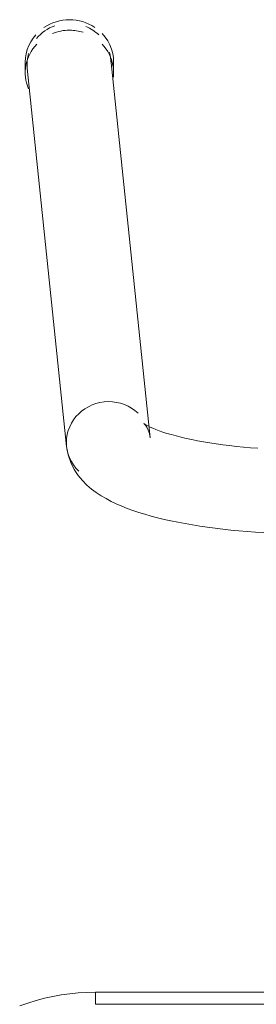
# Model space of a CAD drawing. Header units: metres. Extents: x 3 to 43.5, y -74 to -48.5.
# Tile 37 of 209: x 35.556 to 35.6143, y -60.5805 to -60.3374. Entities that reach past the tile are written whole.
import ezdxf

# ---------------------------------------------------------------- set-up
doc = ezdxf.new("R2010")
doc.units = ezdxf.units.M
doc.layers.add('I-FURN', color=7, linetype='Continuous', lineweight=18)

# ---------------------------------------------------------------- blocks, each defined once
blk = doc.blocks.new('ConjuntoParaAlunoTamanho6 - CJA06_ConjuntoParaAlunoTamanho6-V54-1PAV - FRIGORÍFICA')
at = {"layer": 'I-FURN', "color": 253, "true_color": 0xaaaaaa}
for p, q in [((-0.2643, 0.29456), (-0.2643, 0.29197)), ((-0.23354, 0.20182), (-0.24321, 0.29526)), ((-0.24254, 0.29197), (-0.24254, 0.29456)), ((-0.2638, 0.29312), (-0.25413, 0.19969)), ((0.247, 0.06497), (-0.247, 0.06497)), ((-0.247, 0.06497), (-0.247, 0.06197)), ((0.247, 0.06497), (-0.247, 0.06497))]:
    blk.add_line(p, q, dxfattribs=at)
at = {"layer": 'I-FURN', "color": 253, "true_color": 0xaaaaaa, "flags": 128}
for points in [[(-0.23354, 0.20182), (-0.23373, 0.20287), (-0.23403, 0.20376), (-0.23437, 0.20445), (-0.23469, 0.20492), (-0.23492, 0.20521), (-0.23505, 0.20534), (-0.23507, 0.20536)], [(-0.23507, 0.20536), (-0.23501, 0.20531), (-0.23482, 0.20518), (-0.23451, 0.20499), (-0.23408, 0.20476), (-0.23355, 0.20449), (-0.23291, 0.2042), (-0.23217, 0.20389), (-0.23133, 0.20358), (-0.23041, 0.20326), (-0.22941, 0.20294), (-0.22832, 0.20262), (-0.22717, 0.2023), (-0.22594, 0.20199), (-0.22464, 0.20169), (-0.22328, 0.2014), (-0.22186, 0.20112), (-0.22039, 0.20086), (-0.21886, 0.2006), (-0.21729, 0.20036), (-0.21567, 0.20014), (-0.214, 0.19993), (-0.2123, 0.19973), (-0.21057, 0.19956), (-0.2088, 0.1994), (-0.207, 0.19926)], [(-0.25413, 0.19969), (-0.25375, 0.19762), (-0.25311, 0.19572), (-0.25226, 0.19403), (-0.25129, 0.19256), (-0.25023, 0.19128), (-0.24913, 0.19017), (-0.24799, 0.18919), (-0.24683, 0.18832), (-0.24563, 0.18753), (-0.24441, 0.18681), (-0.24316, 0.18615), (-0.24188, 0.18553), (-0.24055, 0.18496), (-0.23919, 0.18441), (-0.23778, 0.1839), (-0.23633, 0.18341), (-0.23483, 0.18295), (-0.2333, 0.18251), (-0.23171, 0.1821), (-0.23008, 0.1817), (-0.22841, 0.18133), (-0.2267, 0.18098), (-0.22495, 0.18064), (-0.22315, 0.18033), (-0.22132, 0.18004), (-0.21946, 0.17976), (-0.21756, 0.17951), (-0.21562, 0.17928), (-0.21366, 0.17906), (-0.21168, 0.17887), (-0.20967, 0.1787), (-0.20763, 0.17855), (-0.20558, 0.17842)], [(-0.247, 0.06497), (-0.24912, 0.06492), (-0.25124, 0.0648), (-0.25334, 0.06459), (-0.25544, 0.06429), (-0.25753, 0.06391), (-0.2596, 0.06345), (-0.26165, 0.0629), (-0.26367, 0.06228), (-0.26567, 0.06157)], [(0.247, 0.06197), (0.1235, 0.06197), (0, 0.06197), (-0.1235, 0.06197), (-0.247, 0.06197)], [(-0.247, 0.06197), (-0.1235, 0.06197), (0, 0.06197), (0.1235, 0.06197), (0.247, 0.06197)]]:
    blk.add_lwpolyline(points, dxfattribs=at)
at = {"layer": 'I-FURN', "color": 253, "true_color": 0xaaaaaa}
for centre, major_axis, ratio, start_param, end_param in [((-0.25342, 0.29456), (0.01088, 0), 0.965926, 1.570796, 2.185058), ((-0.25342, 0.29456), (0.01088, 0), 0.965926, 0.959427, 1.570796), ((-0.25351, 0.29419), (0.01029, 0.00107), 0.967158, 1.815725, 2.361641), ((-0.25342, 0.29197), (0.01088, 0), 0.965926, 1.570796, 1.965237), ((-0.25342, 0.29197), (0.01088, 0), 0.965926, 1.257624, 1.559899), ((-0.25351, 0.29419), (0.01029, 0.00107), 0.967158, 0.685592, 1.060105), ((-0.25342, 0.29456), (0.01088, 0), 0.965926, 6.170166, 7.020457), ((-0.25342, 0.29197), (0.01088, 0), 0.965926, 2.404268, 3.526261), ((-0.25342, 0.29456), (0.01088, 0), 0.965926, 2.438822, 3.243525), ((-0.25351, 0.29419), (0.01029, 0.00107), 0.967158, 2.780211, 3.141593), ((-0.25342, 0.29197), (0.01088, 0), 0.965926, 6.182855, 7.015454), ((-0.25351, 0.29419), (0.01029, 0.00107), 0.967158, 6.18338, 6.464028), ((-0.24383, 0.20075), (0.01029, 0.00107), 0.967158, 1.470991, 3.041787), ((-0.24383, 0.20075), (0.01029, 0.00107), 0.967158, 0.685592, 1.470991), ((-0.24383, 0.20075), (0.01029, 0.00107), 0.967158, 3.041787, 3.827185)]:
    blk.add_ellipse(centre, major_axis=major_axis, ratio=ratio, start_param=start_param, end_param=end_param, dxfattribs=at)
blk = doc.blocks.new('4 GRE - ESCOLA DE CINEMA E AUDIOVISUAL CINE REX R07_rvt-1-1PAV - FRIGORÍFICA')
at = {"layer": 'I-FURN', "color": 253, "lineweight": 18, "true_color": 0xaaaaaa}
blk.add_blockref('ConjuntoParaAlunoTamanho6 - CJA06_ConjuntoParaAlunoTamanho6-V54-1PAV - FRIGORÍFICA', (35.82168, -60.64244), dxfattribs=at)

msp = doc.modelspace()

# ---------------------------------------------------------------- block references
at = {"lineweight": 5}
msp.add_blockref('4 GRE - ESCOLA DE CINEMA E AUDIOVISUAL CINE REX R07_rvt-1-1PAV - FRIGORÍFICA', (0, 0), dxfattribs=at)

doc.saveas('drawing.dxf')
